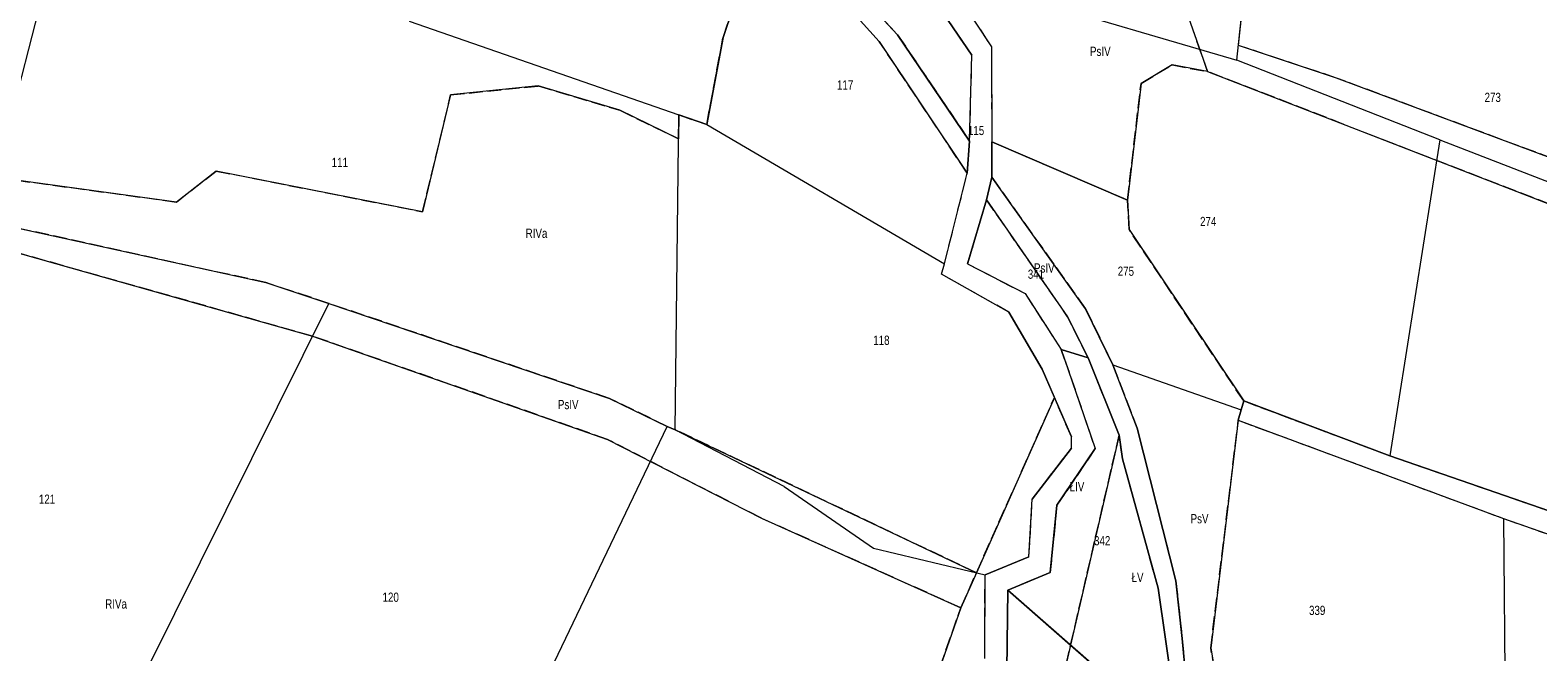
# Model space of a CAD drawing. Header units: metres. Extents: x 7496145 to 7500200, y 5498500 to 5502080.
# Tile 120 of 202: x 7496833 to 7497077, y 5501450 to 5501551. Entities that reach past the tile are written whole.
import ezdxf
from ezdxf.enums import TextEntityAlignment as Align

# ---------------------------------------------------------------- set-up
doc = ezdxf.new("R2010")
doc.units = ezdxf.units.M
doc.header["$MEASUREMENT"] = 0
for name, pattern in [('2.25_0.75', [3, 2.25, -0.75]), ('219-1000', [0]), ('egug-1000', [0])]:
    doc.linetypes.add(name, pattern=pattern)
for name, color, linetype in [('209-oznaczenie konturu klasyfikacyjnego', 7, 'CONTINUOUS'), ('211-numer działki ewidencyjnej', 7, 'CONTINUOUS'), ('217-kontur klasyfikacyjny', 7, 'CONTINUOUS'), ('218-kontur użytku gruntowego', 7, 'CONTINUOUS'), ('219-działka ewidencyjna', 7, 'CONTINUOUS')]:
    doc.layers.add(name, color=color, linetype=linetype)
doc.styles.get("Standard").update_dxf_attribs({"font": 'Working1250', "width": 0.75})

msp = doc.modelspace()

# ---------------------------------------------------------------- linework, layer by layer
at = {"layer": '217-kontur klasyfikacyjny', "color": 3, "linetype": '2.25_0.75', "lineweight": 18, "flags": 128}
for points in [[(7496945.1, 5501549.94), (7496951.77, 5501569.73)], [(7496957.14, 5501567.87), (7496973.4, 5501550.36)], [(7497023.68, 5501544.39), (7497015.31, 5501568.32)], [(7496970.43, 5501549.27), (7496954.7, 5501566.77)], [(7497028.67, 5501548.64), (7497030.17, 5501562.54)], [(7496985.45, 5501547.03), (7496979.28, 5501556.12)], [(7496983.54, 5501556.17), (7496988.64, 5501548.38)], [(7496942.45, 5501535.81), (7496945.1, 5501549.94)], [(7496984.7, 5501527.9), (7496970.43, 5501549.27)], [(7496973.4, 5501550.36), (7496985.09, 5501533.08)], [(7496988.64, 5501548.38), (7496988.67, 5501532.99)], [(7497044.6, 5501543.34), (7497028.67, 5501548.64)], [(7496985.09, 5501533.08), (7496985.45, 5501547.03)], [(7497012.89, 5501542.46), (7497017.91, 5501545.46)], [(7497017.91, 5501545.46), (7497023.68, 5501544.39)], [(7497146.43, 5501496.74), (7497023.68, 5501544.39)], [(7497144.35, 5501506.09), (7497044.6, 5501543.34)], [(7496900.91, 5501540.6), (7496915.12, 5501542.05)], [(7496915.12, 5501542.05), (7496928.36, 5501538.1)], [(7497010.69, 5501523.53), (7497012.89, 5501542.46)], [(7496896.36, 5501521.63), (7496900.91, 5501540.6)], [(7496928.36, 5501538.1), (7496937.87, 5501533.48)], [(7496937.87, 5501533.48), (7496937.92, 5501537.35)], [(7496937.92, 5501537.35), (7496942.45, 5501535.81)], [(7496988.67, 5501532.99), (7497010.69, 5501523.53)], [(7496988.67, 5501532.99), (7496988.67, 5501527.25)], [(7496830.44, 5501526.76), (7496856.43, 5501523.21)], [(7496856.43, 5501523.21), (7496862.91, 5501528.24)], [(7496862.91, 5501528.24), (7496896.36, 5501521.63)], [(7496981, 5501513.2), (7496984.7, 5501527.9)], [(7496988.67, 5501527.25), (7497003.9, 5501505.87)], [(7496987.84, 5501523.57), (7496984.73, 5501513.2)], [(7497000.97, 5501504.59), (7496987.84, 5501523.57)], [(7497010.95, 5501518.74), (7497010.69, 5501523.53)], [(7496870.93, 5501510.13), (7496825.31, 5501520.16)], [(7496878.53, 5501501.43), (7496823.56, 5501516.98)], [(7497029.53, 5501490.92), (7497010.95, 5501518.74)], [(7496980.52, 5501511.51), (7496981, 5501513.2)], [(7496984.73, 5501513.2), (7496994.07, 5501508.35)], [(7496881.17, 5501506.74), (7496870.93, 5501510.13)], [(7496991.44, 5501505.34), (7496980.52, 5501511.51)], [(7496926.67, 5501491.33), (7496881.17, 5501506.74)], [(7496994.07, 5501508.35), (7496999.93, 5501499.24)], [(7496996.87, 5501496.09), (7496991.44, 5501505.34)], [(7497004.3, 5501497.93), (7497000.97, 5501504.59)], [(7497003.9, 5501505.87), (7497008.31, 5501496.75)], [(7496926.34, 5501484.68), (7496878.53, 5501501.43)], [(7496999.93, 5501499.24), (7497004.3, 5501497.93)], [(7496999.93, 5501499.24), (7497000.49, 5501497.72)], [(7497000.49, 5501497.72), (7497005.44, 5501483.18)], [(7497009.35, 5501485.34), (7497004.3, 5501497.93)], [(7496998.85, 5501491.48), (7496996.87, 5501496.09)], [(7497008.31, 5501496.75), (7497012.24, 5501486.51)], [(7496936.03, 5501486.78), (7496926.67, 5501491.33)], [(7496986.19, 5501463.02), (7496998.85, 5501491.48)], [(7497001.58, 5501485.1), (7496998.85, 5501491.48)], [(7497029.13, 5501489.47), (7497029.53, 5501490.92)], [(7497029.53, 5501490.92), (7497053.25, 5501482.02)], [(7497024.19, 5501450.78), (7497028.66, 5501487.78)], [(7497028.66, 5501487.78), (7497029.13, 5501489.47)], [(7497028.66, 5501487.78), (7497071.65, 5501471.83)], [(7496951.31, 5501471.88), (7496926.34, 5501484.68)], [(7496937.32, 5501486.25), (7496936.03, 5501486.78)], [(7496986.19, 5501463.02), (7496937.32, 5501486.25)], [(7497001.45, 5501451.27), (7497009.35, 5501485.34)], [(7497001.58, 5501483.24), (7497001.58, 5501485.1)], [(7497009.89, 5501481.53), (7497009.35, 5501485.34)], [(7497012.24, 5501486.51), (7497018.53, 5501461.69)], [(7496995.25, 5501474.98), (7497001.58, 5501483.24)], [(7497005.44, 5501483.18), (7496999.25, 5501473.98)], [(7497015.66, 5501460.51), (7497009.89, 5501481.53)], [(7497053.25, 5501482.02), (7497093.38, 5501468.08)], [(7496994.71, 5501465.63), (7496995.25, 5501474.98)], [(7496999.25, 5501473.98), (7496998.16, 5501463.07)], [(7496983.66, 5501457.33), (7496951.31, 5501471.88)], [(7497071.65, 5501471.83), (7497093.37, 5501464.23)], [(7496987.58, 5501462.68), (7496994.71, 5501465.63)], [(7496983.66, 5501457.33), (7496986.19, 5501463.02)], [(7496987.56, 5501449.08), (7496987.58, 5501462.68)], [(7496998.16, 5501463.07), (7496991.26, 5501460.18)], [(7496991.26, 5501460.18), (7496991.11, 5501447.26)], [(7497001.45, 5501451.27), (7496991.26, 5501460.18)], [(7497019.25, 5501435.69), (7497015.66, 5501460.51)], [(7497018.53, 5501461.69), (7497019.55, 5501452.37)], [(7496980.24, 5501447.6), (7496983.66, 5501457.33)], [(7496994.61, 5501421.8), (7497001.45, 5501451.27)], [(7497019.25, 5501435.69), (7497001.45, 5501451.27)], [(7497019.55, 5501452.37), (7497020.15, 5501445.96)], [(7497025.84, 5501441.14), (7497024.19, 5501450.78)]]:
    msp.add_lwpolyline(points, dxfattribs=at)
at = {"layer": '218-kontur użytku gruntowego', "color": 3, "linetype": 'egug-1000', "lineweight": 18, "flags": 128}
for points in [[(7496951.77, 5501569.73), (7496945.1, 5501549.94)], [(7496973.4, 5501550.36), (7496957.14, 5501567.87)], [(7497015.31, 5501568.32), (7497023.68, 5501544.39)], [(7496954.7, 5501566.77), (7496970.43, 5501549.27)], [(7497028.67, 5501548.64), (7497030.17, 5501562.54)], [(7496985.45, 5501547.03), (7496979.28, 5501556.12)], [(7496983.54, 5501556.17), (7496988.64, 5501548.38)], [(7496945.1, 5501549.94), (7496942.45, 5501535.81)], [(7496970.43, 5501549.27), (7496984.7, 5501527.9)], [(7496985.09, 5501533.08), (7496973.4, 5501550.36)], [(7496988.64, 5501548.38), (7496988.67, 5501532.99)], [(7497044.6, 5501543.34), (7497028.67, 5501548.64)], [(7496985.09, 5501533.08), (7496985.45, 5501547.03)], [(7497017.91, 5501545.46), (7497012.89, 5501542.46)], [(7497023.68, 5501544.39), (7497017.91, 5501545.46)], [(7497023.68, 5501544.39), (7497146.43, 5501496.74)], [(7497144.35, 5501506.09), (7497044.6, 5501543.34)], [(7496915.12, 5501542.05), (7496900.91, 5501540.6)], [(7496928.36, 5501538.1), (7496915.12, 5501542.05)], [(7497012.89, 5501542.46), (7497010.69, 5501523.53)], [(7496900.91, 5501540.6), (7496896.36, 5501521.63)], [(7496937.87, 5501533.48), (7496928.36, 5501538.1)], [(7496937.92, 5501537.35), (7496937.87, 5501533.48)], [(7496942.45, 5501535.81), (7496937.92, 5501537.35)], [(7496984.7, 5501527.9), (7496985.09, 5501533.08)], [(7497010.69, 5501523.53), (7496988.67, 5501532.99)], [(7496988.67, 5501532.99), (7496988.67, 5501527.25)], [(7496856.43, 5501523.21), (7496830.44, 5501526.76)], [(7496862.91, 5501528.24), (7496856.43, 5501523.21)], [(7496896.36, 5501521.63), (7496862.91, 5501528.24)], [(7496981, 5501513.2), (7496984.7, 5501527.9)], [(7496988.67, 5501527.25), (7496987.84, 5501523.57)], [(7497003.9, 5501505.87), (7496988.67, 5501527.25)], [(7496987.84, 5501523.57), (7496984.73, 5501513.2)], [(7496987.84, 5501523.57), (7497000.97, 5501504.59)], [(7497010.69, 5501523.53), (7497010.95, 5501518.74)], [(7496825.31, 5501520.16), (7496870.93, 5501510.13)], [(7496823.56, 5501516.98), (7496878.53, 5501501.43)], [(7497010.95, 5501518.74), (7497029.53, 5501490.92)], [(7496980.52, 5501511.51), (7496981, 5501513.2)], [(7496984.73, 5501513.2), (7496994.07, 5501508.35)], [(7496870.93, 5501510.13), (7496881.17, 5501506.74)], [(7496991.44, 5501505.34), (7496980.52, 5501511.51)], [(7496881.17, 5501506.74), (7496926.67, 5501491.33)], [(7496994.07, 5501508.35), (7496999.93, 5501499.24)], [(7496996.87, 5501496.09), (7496991.44, 5501505.34)], [(7497000.97, 5501504.59), (7497004.3, 5501497.93)], [(7497008.31, 5501496.75), (7497003.9, 5501505.87)], [(7496878.53, 5501501.43), (7496926.34, 5501484.68)], [(7497004.3, 5501497.93), (7496999.93, 5501499.24)], [(7496999.93, 5501499.24), (7497000.49, 5501497.72)], [(7497000.49, 5501497.72), (7497005.44, 5501483.18)], [(7497004.3, 5501497.93), (7497009.35, 5501485.34)], [(7496998.85, 5501491.48), (7496996.87, 5501496.09)], [(7497012.24, 5501486.51), (7497008.31, 5501496.75)], [(7496926.67, 5501491.33), (7496936.03, 5501486.78)], [(7496998.85, 5501491.48), (7496986.19, 5501463.02)], [(7497001.58, 5501485.1), (7496998.85, 5501491.48)], [(7497029.53, 5501490.92), (7497029.13, 5501489.47)], [(7497053.25, 5501482.02), (7497029.53, 5501490.92)], [(7497028.66, 5501487.78), (7497024.19, 5501450.78)], [(7497029.13, 5501489.47), (7497028.66, 5501487.78)], [(7497028.66, 5501487.78), (7497071.65, 5501471.83)], [(7496926.34, 5501484.68), (7496951.31, 5501471.88)], [(7496936.03, 5501486.78), (7496937.32, 5501486.25)], [(7496937.32, 5501486.25), (7496986.19, 5501463.02)], [(7497009.35, 5501485.34), (7497001.45, 5501451.27)], [(7497001.58, 5501483.24), (7497001.58, 5501485.1)], [(7497009.89, 5501481.53), (7497009.35, 5501485.34)], [(7497018.53, 5501461.69), (7497012.24, 5501486.51)], [(7496995.25, 5501474.98), (7497001.58, 5501483.24)], [(7497005.44, 5501483.18), (7496999.25, 5501473.98)], [(7497015.66, 5501460.51), (7497009.89, 5501481.53)], [(7497093.38, 5501468.08), (7497053.25, 5501482.02)], [(7496994.71, 5501465.63), (7496995.25, 5501474.98)], [(7496999.25, 5501473.98), (7496998.16, 5501463.07)], [(7496951.31, 5501471.88), (7496983.66, 5501457.33)], [(7497071.65, 5501471.83), (7497093.37, 5501464.23)], [(7496987.58, 5501462.68), (7496994.71, 5501465.63)], [(7496986.19, 5501463.02), (7496983.66, 5501457.33)], [(7496987.56, 5501449.08), (7496987.58, 5501462.68)], [(7496998.16, 5501463.07), (7496991.26, 5501460.18)], [(7496991.26, 5501460.18), (7496991.11, 5501447.26)], [(7496991.26, 5501460.18), (7497001.45, 5501451.27)], [(7497019.25, 5501435.69), (7497015.66, 5501460.51)], [(7497019.55, 5501452.37), (7497018.53, 5501461.69)], [(7496983.66, 5501457.33), (7496980.24, 5501447.6)], [(7497001.45, 5501451.27), (7496994.61, 5501421.8)], [(7497001.45, 5501451.27), (7497019.25, 5501435.69)], [(7497020.15, 5501445.96), (7497019.55, 5501452.37)], [(7497024.19, 5501450.78), (7497025.84, 5501441.14)]]:
    msp.add_lwpolyline(points, dxfattribs=at)
at = {"layer": '219-działka ewidencyjna', "color": 3, "linetype": '219-1000', "lineweight": 18, "flags": 128}
for points in [[(7496825.31, 5501520.16), (7496838.5, 5501571.53)], [(7496945.1, 5501549.94), (7496951.77, 5501569.73)], [(7496973.4, 5501550.36), (7496957.14, 5501567.87)], [(7496954.7, 5501566.77), (7496970.43, 5501549.27)], [(7497028.41, 5501546.26), (7497030.17, 5501562.54)], [(7496979.28, 5501556.12), (7496985.45, 5501547.03)], [(7496983.54, 5501556.17), (7496988.64, 5501548.38)], [(7496993.31, 5501556.57), (7497028.41, 5501546.26)], [(7496894.2, 5501552.57), (7496937.92, 5501537.35)], [(7496942.45, 5501535.81), (7496945.1, 5501549.94)], [(7496970.43, 5501549.27), (7496984.7, 5501527.9)], [(7496973.4, 5501550.36), (7496985.09, 5501533.08)], [(7496988.64, 5501548.38), (7496988.67, 5501532.99)], [(7496985.09, 5501533.08), (7496985.45, 5501547.03)], [(7497061.37, 5501533.31), (7497028.41, 5501546.26)], [(7496937.32, 5501486.25), (7496937.92, 5501537.35)], [(7496937.92, 5501537.35), (7496942.45, 5501535.81)], [(7496942.45, 5501535.81), (7496981, 5501513.2)], [(7496985.09, 5501533.08), (7496984.7, 5501527.9)], [(7496988.67, 5501532.99), (7497010.69, 5501523.53)], [(7496988.67, 5501527.25), (7496988.67, 5501532.99)], [(7497061.37, 5501533.31), (7497053.25, 5501482.02)], [(7497061.37, 5501533.31), (7497097.34, 5501519.36)], [(7496981, 5501513.2), (7496984.7, 5501527.9)], [(7496987.84, 5501523.57), (7496988.67, 5501527.25)], [(7497003.9, 5501505.87), (7496988.67, 5501527.25)], [(7496984.73, 5501513.2), (7496987.84, 5501523.57)], [(7496987.84, 5501523.57), (7497000.97, 5501504.59)], [(7497010.69, 5501523.53), (7497010.95, 5501518.74)], [(7496825.31, 5501520.16), (7496870.93, 5501510.13)], [(7497010.95, 5501518.74), (7497029.53, 5501490.92)], [(7496980.52, 5501511.51), (7496981, 5501513.2)], [(7496984.73, 5501513.2), (7496994.07, 5501508.35)], [(7496870.93, 5501510.13), (7496881.17, 5501506.74)], [(7496991.44, 5501505.34), (7496980.52, 5501511.51)], [(7496843.71, 5501431.25), (7496881.17, 5501506.74)], [(7496881.17, 5501506.74), (7496926.67, 5501491.33)], [(7496994.07, 5501508.35), (7496999.93, 5501499.24)], [(7496991.44, 5501505.34), (7496996.87, 5501496.09)], [(7497000.97, 5501504.59), (7497004.3, 5501497.93)], [(7497003.9, 5501505.87), (7497008.31, 5501496.75)], [(7497000.49, 5501497.72), (7496999.93, 5501499.24)], [(7496999.93, 5501499.24), (7497004.3, 5501497.93)], [(7497000.49, 5501497.72), (7497005.44, 5501483.18)], [(7497009.35, 5501485.34), (7497004.3, 5501497.93)], [(7496996.87, 5501496.09), (7497001.58, 5501485.1)], [(7497012.24, 5501486.51), (7497008.31, 5501496.75)], [(7497008.31, 5501496.75), (7497029.13, 5501489.47)], [(7496926.67, 5501491.33), (7496936.03, 5501486.78)], [(7497029.13, 5501489.47), (7497029.53, 5501490.92)], [(7497029.53, 5501490.92), (7497053.25, 5501482.02)], [(7497028.66, 5501487.78), (7497029.13, 5501489.47)], [(7497028.66, 5501487.78), (7497071.65, 5501471.83)], [(7496900.65, 5501412.86), (7496936.03, 5501486.78)], [(7496936.03, 5501486.78), (7496937.32, 5501486.25)], [(7496955.01, 5501477.03), (7496937.32, 5501486.25)], [(7497001.58, 5501483.24), (7497001.58, 5501485.1)], [(7497009.35, 5501485.34), (7497009.89, 5501481.53)], [(7497012.24, 5501486.51), (7497018.53, 5501461.69)], [(7497001.58, 5501483.24), (7496995.25, 5501474.98)], [(7496999.25, 5501473.98), (7497005.44, 5501483.18)], [(7497009.89, 5501481.53), (7497015.66, 5501460.51)], [(7497053.25, 5501482.02), (7497093.38, 5501468.08)], [(7496955.01, 5501477.03), (7496969.49, 5501467.03)], [(7496994.71, 5501465.63), (7496995.25, 5501474.98)], [(7496998.16, 5501463.07), (7496999.25, 5501473.98)], [(7497071.65, 5501471.83), (7497093.37, 5501464.23)], [(7497071.65, 5501471.83), (7497071.95, 5501440.65)], [(7496969.49, 5501467.03), (7496987.58, 5501462.68)], [(7496994.71, 5501465.63), (7496987.58, 5501462.68)], [(7496987.56, 5501449.08), (7496987.58, 5501462.68)], [(7496991.26, 5501460.18), (7496998.16, 5501463.07)], [(7496991.11, 5501447.26), (7496991.26, 5501460.18)], [(7497019.25, 5501435.69), (7496991.26, 5501460.18)], [(7497015.66, 5501460.51), (7497019.25, 5501435.69)], [(7497018.53, 5501461.69), (7497019.55, 5501452.37)], [(7497019.55, 5501452.37), (7497020.15, 5501445.96)]]:
    msp.add_lwpolyline(points, dxfattribs=at)

# ---------------------------------------------------------------- texts
at = {"layer": '209-oznaczenie konturu klasyfikacyjnego', "color": 3, "linetype": 'Continuous', "lineweight": 18, "width": 0.79}
for s, p in [('PsIV', (7497004.61, 5501546.93)), ('RIVa', (7496913.08, 5501517.38)), ('PsIV', (7496995.52, 5501511.75)), ('PsIV', (7496918.31, 5501489.58)), ('ŁIV', (7497001.31, 5501476.26)), ('PsV', (7497020.92, 5501471.04)), ('ŁV', (7497011.35, 5501461.52)), ('RIVa', (7496844.89, 5501457.21))]:
    msp.add_text(s, height=1.5, dxfattribs=at).set_placement(p)
at = {"layer": '211-numer działki ewidencyjnej', "color": 3, "linetype": 'Continuous', "lineweight": 18, "width": 0.79}
for s, p in [('117', (7496963.58, 5501541.47)), ('115', (7496984.81, 5501534.08)), ('111', (7496881.62, 5501528.89)), ('274', (7497022.46, 5501519.3)), ('341', (7496994.52, 5501510.75)), ('275', (7497009.1, 5501511.23)), ('118', (7496969.45, 5501500.02)), ('342', (7497005.26, 5501467.47))]:
    msp.add_text(s, height=1.5, dxfattribs=at).set_placement(p)
for s, p in [('273', (7497068.6, 5501540.95)), ('121', (7496834.13, 5501475.71)), ('120', (7496889.87, 5501459.8)), ('339', (7497040.13, 5501457.66))]:
    msp.add_text(s, height=1.5, dxfattribs=at).set_placement(p, align=Align.TOP_LEFT)

doc.saveas('drawing.dxf')
